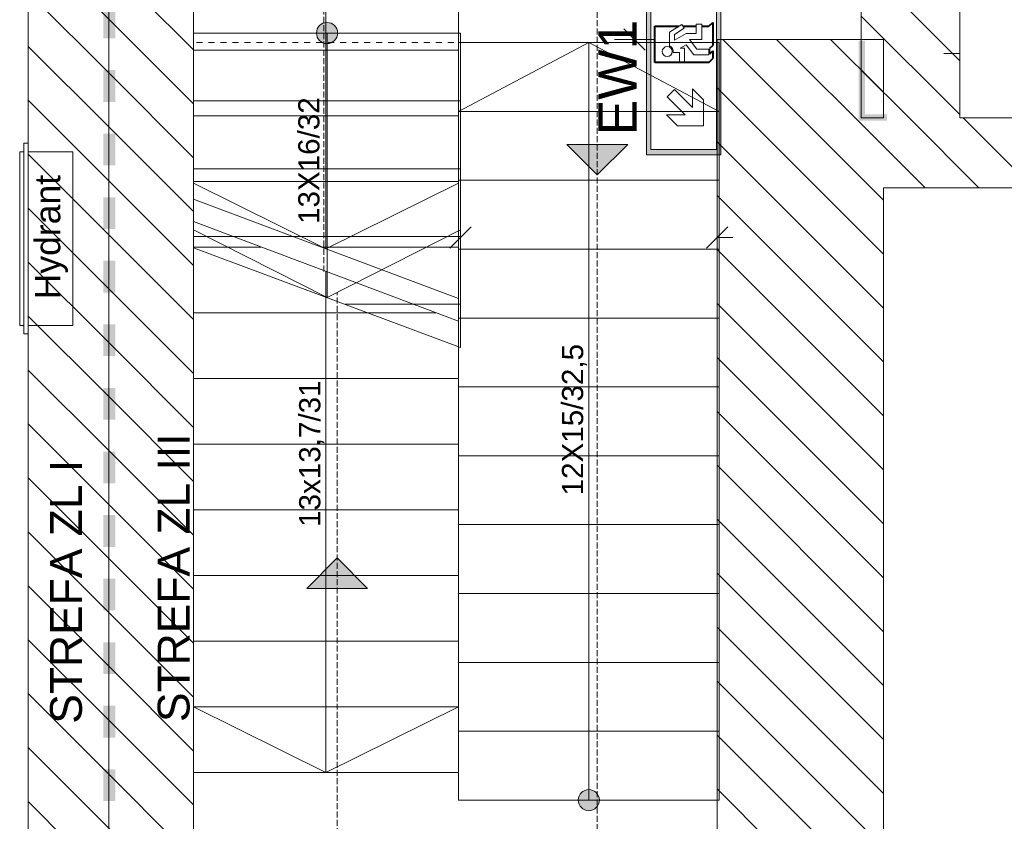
# Model space of a CAD drawing. Header units: millimetres. Extents: x -146116 to 602001, y -318793 to 100489.
# Tile 37 of 100: x 303189 to 307834, y -107961 to -104178. Entities that reach past the tile are written whole.
import ezdxf
from ezdxf.enums import TextEntityAlignment as Align

# ---------------------------------------------------------------- set-up
doc = ezdxf.new("R2010")
doc.units = ezdxf.units.MM
doc.header["$LTSCALE"] = 0.1
doc.header["$MEASUREMENT"] = 0
doc.linetypes.add('eks Rzut piętra I$0$Krawędzie ukryte', pattern=[391.222223, 282.222223, -109])
doc.linetypes.add('eks Rzut piętra I$0$Przerywana', pattern=[564.444447, 282.222223, -282.222223])
for name, color, linetype, lineweight in [('eks Rzut piętra I$0$2D - Ogólne_Nr_pióra__38', 8, 'Continuous', 13), ('eks Rzut piętra I$0$Nowe_220-A Ściany_Nr_pióra__27', 8, 'Continuous', 25), ('eks Rzut piętra I$0$Nowe_299-A Wymiary Opisy_Nr_pióra__6', 8, 'Continuous', 13), ('eks Rzut piętra I$0$Nowe_2D - Ogólne_Nr_pióra__38', 8, 'Continuous', 13), ('eks Rzut piętra I$0$Nowe_320-W Umeblowanie_Nr_pióra__6', 8, 'Continuous', 13), ('eks Rzut piętra I$0$Nowe_830-G Teksty Etykiety_Nr_pióra__38', 8, 'Continuous', 13), ('eks Rzut piętra I$0$Nowe_Konstrukcja - Stropy_Nr_pióra__38', 8, 'Continuous', 13), ('eks Rzut piętra I$0$poziom_2 (1)_6_0_Nr_pióra__1_Nr_pióra__7', 8, 'Continuous', 18), ('eks Rzut piętra I$0$poziom_2 (1)_6_Konstrukcja - Belki_Nr_pióra__1_Nr_pióra__7', 8, 'Continuous', 18), ('eks Rzut piętra I$0$poziom_2 (1)_6_Konstrukcja - Schody_Nr_pióra__81_Nr_pióra__6', 8, 'Continuous', 18), ('eks Rzut piętra I$0$poziom_2 (1)_6_Konstrukcja - Ściany zew_Nr_pióra__107_Nr_pióra__12', 8, 'Continuous', 18), ('eks Rzut piętra I$0$poziom_2 (1)_6_Konstrukcja - Ściany zew_Nr_pióra__27_Nr_pióra__7', 8, 'Continuous', 18), ('eks Rzut piętra I$0$poziom_2 (1)_6_Konstrukcja - Ściany zew_Nr_pióra__87_Nr_pióra__6', 8, 'Continuous', 18), ('Oświetlenie ewakuacyjne', 3, 'Continuous', 20)]:
    doc.layers.add(name, color=color, linetype=linetype, lineweight=lineweight)
for name, color, linetype in [('eks Rzut piętra I$0$poziom_2 (1)_6_2D - Ogólne_Nr_pióra__19', 8, 'Continuous'), ('eks Rzut piętra I$0$poziom_2 (1)_6_Konstrukcja - Schody', 8, 'Continuous'), ('REWIZJA_1', 6, 'Continuous')]:
    doc.layers.add(name, color=color, linetype=linetype)
doc.styles.add('eks Rzut piętra I$0$GENERATED_STYLE_1', font='arial.ttf')
doc.styles.add('eks Rzut piętra I$0$GENERATED_STYLE_3', font='arial.ttf')
doc.styles.add('Malanow_1_100', font='isocpeur.ttf')
pattern_1 = [(135, (247705.95, -72963.92), (127.2792, 127.2792), [])]

# ---------------------------------------------------------------- blocks, each defined once
blk = doc.blocks.new('*X128')
at = {"layer": 'eks Rzut piętra I$0$2D - Ogólne_Nr_pióra__38', "linetype": 'Continuous', "lineweight": 13}
for points in [[(85348.7, -25521.7), (85198.7, -25521.7), (85198.7, -25577.4), (85348.7, -25577.4)], [(85648.7, -25521.7), (85498.7, -25521.7), (85498.7, -25577.4), (85648.7, -25577.4)], [(85948.7, -25521.7), (85798.7, -25521.7), (85798.7, -25577.4), (85948.7, -25577.4)], [(86248.7, -25521.7), (86098.7, -25521.7), (86098.7, -25577.4), (86248.7, -25577.4)], [(86548.7, -25521.7), (86398.7, -25521.7), (86398.7, -25577.4), (86548.7, -25577.4)], [(86848.7, -25521.7), (86698.7, -25521.7), (86698.7, -25577.4), (86848.7, -25577.4)], [(87148.7, -25521.7), (86998.7, -25521.7), (86998.7, -25577.4), (87148.7, -25577.4)], [(87448.7, -25521.7), (87298.7, -25521.7), (87298.7, -25577.4), (87448.7, -25577.4)], [(87748.7, -25521.7), (87598.7, -25521.7), (87598.7, -25577.4), (87748.7, -25577.4)], [(88048.7, -25521.7), (87898.7, -25521.7), (87898.7, -25577.4), (88048.7, -25577.4)], [(88348.7, -25521.7), (88198.7, -25521.7), (88198.7, -25577.4), (88348.7, -25577.4)], [(88648.7, -25521.7), (88498.7, -25521.7), (88498.7, -25577.4), (88648.7, -25577.4)], [(88948.7, -25521.7), (88798.7, -25521.7), (88798.7, -25577.4), (88948.7, -25577.4)]]:
    blk.add_hatch(color=30, dxfattribs=at).paths.add_polyline_path(points)
blk = doc.blocks.new('eks Rzut piętra I')
at = {"layer": 'eks Rzut piętra I$0$poziom_2 (1)_6_2D - Ogólne_Nr_pióra__19', "linetype": 'Continuous', "lineweight": 0}
blk.add_hatch(color=256, dxfattribs=at).paths.add_polyline_path([(215373.9, -66076.8), (215506.8, -66076.8), (215506.8, -66047.1), (215403.6, -66047.1), (215403.6, -65699.9), (215373.9, -65699.9)])
at = {"layer": 'eks Rzut piętra I$0$poziom_2 (1)_6_Konstrukcja - Schody', "linetype": 'Continuous', "lineweight": 0}
for points in [[(212865.9, -65713.9), (212874.1, -65713.2), (212882.1, -65711.2), (212889.7, -65707.9), (212896.6, -65703.4), (212902.7, -65697.8), (212907.8, -65691.3), (212911.7, -65684), (212914.4, -65676.2), (212915.7, -65668), (212915.7, -65659.8), (212914.4, -65651.6), (212911.7, -65643.8), (212907.8, -65636.6), (212902.7, -65630.1), (212896.6, -65624.5), (212889.7, -65619.9), (212882.1, -65616.6), (212874.1, -65614.6), (212865.9, -65613.9), (212857.7, -65614.6), (212849.7, -65616.6), (212842.1, -65619.9), (212835.2, -65624.5), (212829.1, -65630.1), (212824, -65636.6), (212820.1, -65643.8), (212817.4, -65651.6), (212816.1, -65659.8), (212816.1, -65668), (212817.4, -65676.2), (212820.1, -65684), (212824, -65691.3), (212829.1, -65697.8), (212835.2, -65703.4), (212842.1, -65707.9), (212849.7, -65711.2), (212857.7, -65713.2)], [(214100.9, -69233.9), (214092.7, -69234.6), (214084.7, -69236.6), (214077.1, -69239.9), (214070.2, -69244.5), (214064.1, -69250.1), (214059, -69256.6), (214055.1, -69263.8), (214052.4, -69271.6), (214051.1, -69279.8), (214051.1, -69288), (214052.4, -69296.2), (214055.1, -69304), (214059, -69311.3), (214064.1, -69317.8), (214070.2, -69323.4), (214077.1, -69327.9), (214084.7, -69331.2), (214092.7, -69333.2), (214100.9, -69333.9), (214109.1, -69333.2), (214117.1, -69331.2), (214124.7, -69327.9), (214131.6, -69323.4), (214137.7, -69317.8), (214142.8, -69311.3), (214146.7, -69304), (214149.4, -69296.2), (214150.7, -69288), (214150.7, -69279.8), (214149.4, -69271.6), (214146.7, -69263.8), (214142.8, -69256.6), (214137.7, -69250.1), (214131.6, -69244.5), (214124.7, -69239.9), (214117.1, -69236.6), (214109.1, -69234.6)]]:
    blk.add_hatch(color=256, dxfattribs=at).paths.add_polyline_path(points)
at = {"layer": 'eks Rzut piętra I$0$poziom_2 (1)_6_Konstrukcja - Ściany zew_Nr_pióra__107_Nr_pióra__12', "linetype": 'Continuous', "lineweight": 18}
h = blk.add_hatch(dxfattribs=at)
h.set_pattern_fill('BLOCZKI_CERAMICZNE_0006', color=256, angle=270, style=0, pattern_type=2)
h.set_pattern_definition(pattern_1)
h.paths.add_polyline_path([(211835.9, -71723.9), (211835.9, -62633.9), (211455.9, -62503.9), (211455.9, -71723.9)])
h = blk.add_hatch(dxfattribs=at)
h.set_pattern_fill('BLOCZKI_CERAMICZNE_0006', color=256, angle=270, style=0, pattern_type=2)
h.set_pattern_definition(pattern_1)
h.paths.add_polyline_path([(212235.9, -71383.9), (212235.9, -63213.9), (211835.9, -62633.9), (211835.9, -71383.9)])
h = blk.add_hatch(dxfattribs=at)
h.set_pattern_fill('BLOCZKI_CERAMICZNE_0006', color=256, angle=270, style=0, pattern_type=2)
h.set_pattern_definition(pattern_1)
h.paths.add_polyline_path([(215850.9, -66063.9), (215850.9, -65483.9), (215385.9, -65483.9), (215385.9, -66063.9)])
h = blk.add_hatch(dxfattribs=at)
h.set_pattern_fill('BLOCZKI_CERAMICZNE_0006', color=256, angle=270, style=0, pattern_type=2)
h.set_pattern_definition(pattern_1)
h.paths.add_polyline_path([(215490.9, -71383.9), (215490.9, -65693.9), (214705.9, -65693.9), (214705.9, -71383.9)])
h = blk.add_hatch(dxfattribs=at)
h.set_pattern_fill('BLOCZKI_CERAMICZNE_0006', color=256, angle=270, style=0, pattern_type=2)
h.set_pattern_definition(pattern_1)
h.paths.add_polyline_path([(215490.9, -66393.9), (216230.9, -66393.9), (216230.9, -66063.9), (215490.9, -66063.9)])
at = {"layer": 'eks Rzut piętra I$0$Nowe_220-A Ściany_Nr_pióra__27', "linetype": 'Continuous', "lineweight": 18}
for p, q in [((214266, -65643.9), (214366, -65743.9)), ((214266, -65643.9), (214366, -65743.9)), ((214409.8, -65693.9), (214222.3, -65693.9)), ((214409.8, -65693.9), (214222.3, -65693.9)), ((212235.9, -66535.2), (212235.9, -66722.7)), ((214705.9, -66535.2), (214705.9, -66722.7)), ((213445.9, -66678.9), (213545.9, -66578.9)), ((214655.9, -66678.9), (214755.9, -66578.9)), ((214780.9, -66628.9), (214705.9, -66628.9))]:
    blk.add_line(p, q, dxfattribs=at)
at = {"layer": 'eks Rzut piętra I$0$Nowe_299-A Wymiary Opisy_Nr_pióra__6', "linetype": 'Continuous', "lineweight": 13}
for p, q in [((215850.9, -65666.9), (215850.9, -65854.4)), ((215850.9, -65760.6), (215775.9, -65760.6))]:
    blk.add_line(p, q, dxfattribs=at)
at = {"layer": 'eks Rzut piętra I$0$Nowe_2D - Ogólne_Nr_pióra__38', "linetype": 'eks Rzut piętra I$0$Krawędzie ukryte', "lineweight": 13}
for p, q in [((212851, -66788.9), (212850.9, -64468.2)), ((214140.5, -64468.2), (214140.7, -70052.8)), ((212913.7, -70030.6), (212913.7, -66887.9))]:
    blk.add_line(p, q, dxfattribs=at)
at = {"layer": 'eks Rzut piętra I$0$Nowe_Konstrukcja - Stropy_Nr_pióra__38', "linetype": 'Continuous', "lineweight": 13}
for p, q in [((214140.5, -66333.4), (213996.9, -66189.8)), ((213996.9, -66189.8), (214284.2, -66189.8)), ((214284.2, -66189.8), (214140.5, -66333.4)), ((212770, -68284.8), (212913.7, -68141.2)), ((212913.7, -68141.2), (213057.3, -68284.8)), ((213057.3, -68284.8), (212770, -68284.8))]:
    blk.add_line(p, q, dxfattribs=at)
for points in [[(213996.9, -66189.8), (214284.2, -66189.8), (214140.5, -66333.4)], [(212770, -68284.8), (212913.7, -68141.2), (213057.3, -68284.8)]]:
    blk.add_solid(points, dxfattribs=at)
at = {"layer": 'eks Rzut piętra I$0$poziom_2 (1)_6_0_Nr_pióra__1_Nr_pióra__7', "linetype": 'Continuous', "lineweight": 18}
for p, q in [((211435.9, -66183.9), (211435.9, -67083.9)), ((211455.9, -66183.9), (211435.9, -66183.9)), ((211455.9, -67083.9), (211455.9, -66183.9)), ((211415.9, -66223.9), (211415.9, -67043.9)), ((211435.9, -66223.9), (211415.9, -66223.9)), ((211435.9, -67043.9), (211435.9, -66223.9)), ((211455.9, -66223.9), (211455.9, -67043.9)), ((211665.9, -66223.9), (211455.9, -66223.9)), ((211665.9, -67043.9), (211665.9, -66223.9)), ((211415.9, -67043.9), (211435.9, -67043.9)), ((211455.9, -67043.9), (211665.9, -67043.9)), ((211435.9, -67083.9), (211455.9, -67083.9))]:
    blk.add_line(p, q, dxfattribs=at)
at = {"layer": 'eks Rzut piętra I$0$poziom_2 (1)_6_Konstrukcja - Belki_Nr_pióra__1_Nr_pióra__7', "linetype": 'eks Rzut piętra I$0$Przerywana', "lineweight": 18}
for p in [(212235.9, -65488.9), (214705.9, -65708.9)]:
    blk.add_line(p, (212235.9, -65708.9), dxfattribs=at)
at = {"layer": 'eks Rzut piętra I$0$poziom_2 (1)_6_Konstrukcja - Schody_Nr_pióra__81_Nr_pióra__6', "linetype": 'Continuous', "lineweight": 18}
for p, q in [((212235.9, -65433.9), (212235.9, -66447.1)), ((212860.9, -65433.9), (212860.9, -66682.1)), ((213485.9, -65433.9), (213485.9, -66917.1)), ((212235.9, -65663.9), (212235.9, -66677.2)), ((213495.9, -65663.9), (212235.9, -65663.9)), ((213495.9, -65663.9), (212235.9, -65663.9)), ((212865.9, -65663.9), (212865.9, -66912.2)), ((213495.9, -65663.9), (213495.9, -67147.2)), ((213485.9, -69283.9), (213485.9, -65708.9)), ((214715.9, -65708.9), (213485.9, -65708.9)), ((214715.9, -65708.9), (213485.9, -65708.9)), ((214100.9, -65708.9), (213485.9, -66033.9)), ((214100.9, -69283.9), (214100.9, -65708.9)), ((214100.9, -65708.9), (214715.9, -66033.9)), ((214715.9, -69283.9), (214715.9, -65708.9)), ((213485.9, -65743.9), (212235.9, -65743.9)), ((213495.9, -65983.9), (212235.9, -65983.9)), ((214715.9, -66033.9), (213485.9, -66033.9)), ((213485.9, -66053.9), (212235.9, -66053.9)), ((213495.9, -66303.9), (212235.9, -66303.9)), ((213485.9, -66363.9), (212235.9, -66363.9)), ((212860.9, -66682.1), (212235.9, -66372.1)), ((212860.9, -66682.1), (213485.9, -66372.1)), ((214715.9, -66358.9), (213485.9, -66358.9)), ((213485.9, -66917.1), (212235.9, -66447.1)), ((213485.9, -67023.9), (212235.9, -66553.9)), ((212235.9, -66553.9), (212235.9, -69153.9)), ((212865.9, -66912.2), (212235.9, -66592.2)), ((212865.9, -66912.2), (213495.9, -66592.2)), ((213495.9, -66623.9), (212235.9, -66623.9)), ((212555.1, -66673.9), (212235.9, -66673.9)), ((213495.9, -67147.2), (212235.9, -66677.2)), ((213485.9, -66673.9), (212839.2, -66673.9)), ((214715.9, -66683.9), (213485.9, -66683.9)), ((212860.9, -66788.9), (212860.9, -69153.9)), ((213495.9, -66943.9), (212951, -66943.9)), ((213379.5, -66983.9), (212235.9, -66983.9)), ((214715.9, -67008.9), (213485.9, -67008.9)), ((213485.9, -67023.9), (213485.9, -69153.9)), ((213485.9, -67293.9), (212235.9, -67293.9)), ((214715.9, -67333.9), (213485.9, -67333.9)), ((213485.9, -67603.9), (212235.9, -67603.9)), ((214715.9, -67658.9), (213485.9, -67658.9)), ((213485.9, -67913.9), (212235.9, -67913.9)), ((214715.9, -67983.9), (213485.9, -67983.9)), ((213485.9, -68223.9), (212235.9, -68223.9)), ((214715.9, -68308.9), (213485.9, -68308.9)), ((213485.9, -68533.9), (212235.9, -68533.9)), ((214715.9, -68633.9), (213485.9, -68633.9)), ((213485.9, -68843.9), (212235.9, -68843.9)), ((212860.9, -69153.9), (212235.9, -68843.9)), ((212860.9, -69153.9), (213485.9, -68843.9)), ((214715.9, -68958.9), (213485.9, -68958.9)), ((213485.9, -69153.9), (212235.9, -69153.9)), ((213485.9, -69153.9), (212235.9, -69153.9)), ((214715.9, -69283.9), (213485.9, -69283.9)), ((214715.9, -69283.9), (213485.9, -69283.9))]:
    blk.add_line(p, q, dxfattribs=at)
for centre in [(212865.9, -65663.9), (214100.9, -69283.9)]:
    blk.add_circle(centre, 50, dxfattribs=at)
at = {"layer": 'eks Rzut piętra I$0$poziom_2 (1)_6_Konstrukcja - Ściany zew_Nr_pióra__27_Nr_pióra__7', "linetype": 'Continuous', "lineweight": 18, "flags": 128}
for points in [[(211455.9, -62503.9), (211455.9, -71723.9)], [(211835.9, -62633.9), (211835.9, -71383.9)], [(211835.9, -71383.9), (211835.9, -62633.9)], [(212235.9, -71383.9), (212235.9, -63213.9)], [(215385.9, -65483.9), (215385.9, -66063.9)], [(215850.9, -66063.9), (215850.9, -65483.9)], [(215490.9, -65693.9), (214705.9, -65693.9)], [(214705.9, -65693.9), (214705.9, -71013.9)], [(215490.9, -66063.9), (215490.9, -65693.9)], [(215385.9, -66063.9), (215490.9, -66063.9)], [(216230.9, -66063.9), (215850.9, -66063.9)], [(215490.9, -66393.9), (216230.9, -66393.9)], [(215490.9, -71383.9), (215490.9, -66393.9)]]:
    blk.add_lwpolyline(points, dxfattribs=at)
at = {"layer": 'eks Rzut piętra I$0$poziom_2 (1)_6_Konstrukcja - Ściany zew_Nr_pióra__87_Nr_pióra__6', "linetype": 'eks Rzut piętra I$0$Krawędzie ukryte', "lineweight": 18, "flags": 128}
for points in [[(211455.9, -62503.9), (211455.9, -71723.9)], [(211835.9, -62703.9), (211835.9, -71023.9)], [(211835.9, -71383.9), (211835.9, -62703.9)], [(212235.9, -71023.9), (212235.9, -62703.9)]]:
    blk.add_lwpolyline(points, dxfattribs=at)
at = {"layer": 'eks Rzut piętra I$0$2D - Ogólne_Nr_pióra__38', "linetype": 'Continuous', "lineweight": 13, "rotation": 270}
blk.add_blockref('*X128', (237388.1, 19660), dxfattribs=at)
at = {"layer": 'eks Rzut piętra I$0$Nowe_320-W Umeblowanie_Nr_pióra__6', "linetype": 'Continuous', "lineweight": 13, "style": 'eks Rzut piętra I$0$GENERATED_STYLE_1'}
blk.add_attdef('Hydrant', text='', height=120, rotation=180, dxfattribs=at).set_placement((238684.1, -61499.3), align=Align.MIDDLE_CENTER)
at = {"layer": 'eks Rzut piętra I$0$Nowe_830-G Teksty Etykiety_Nr_pióra__38', "linetype": 'Continuous', "lineweight": 13, "style": 'eks Rzut piętra I$0$GENERATED_STYLE_3'}
for s, p in [('STREFA ZL III', (212217, -68915.4)), ('STREFA ZL I', (211709.2, -68923.3))]:
    blk.add_text(s, height=150, rotation=90, dxfattribs=at).set_placement(p)
at = {"layer": 'eks Rzut piętra I$0$poziom_2 (1)_6_0_Nr_pióra__1_Nr_pióra__7', "linetype": 'Continuous', "lineweight": 18, "insert": (211565.5, -66920.3), "char_height": 120, "attachment_point": 4, "rotation": 90, "style": 'eks Rzut piętra I$0$GENERATED_STYLE_1'}
blk.add_mtext('\\A1;Hydrant', dxfattribs=at)
at = {"layer": 'eks Rzut piętra I$0$poziom_2 (1)_6_Konstrukcja - Schody_Nr_pióra__81_Nr_pióra__6', "linetype": 'Continuous', "lineweight": 18, "char_height": 100, "attachment_point": 4, "rotation": 90, "style": 'eks Rzut piętra I$0$GENERATED_STYLE_1'}
for s, insert in [('\\A1;13X16/32', (212780.7, -66565)), ('\\A1;12X15/32,5', (214033.4, -67845.7)), ('\\A1;13x13,7/31', (212793.4, -67994.5))]:
    blk.add_mtext(s, dxfattribs=dict(at, insert=insert))
blk = doc.blocks.new('SD')
at = {"layer": 'Oświetlenie ewakuacyjne', "linetype": 'ByBlock'}
h = blk.add_hatch(color=256, dxfattribs=at)
h.paths.add_polyline_path([(0, 35), (70, 35), (70, 0), (0, 0)])
h.paths.add_polyline_path([(2.46, 33.02), (67.54, 33.02), (67.54, 1.98), (2.46, 1.98)], flags=16)
at = {"layer": 'Oświetlenie ewakuacyjne', "lineweight": 40}
for p, q in [((43.61, 31.14), (60.69, 31.14)), ((43.61, 16.68), (43.61, 31.14)), ((60.69, 31.14), (60.69, 19.72)), ((43.61, 5.59), (43.61, 17.05)), ((60.69, 17.88), (60.69, 11.69)), ((43.61, 5.59), (45.42, 3.78)), ((47.67, 5.16), (49.04, 3.78)), ((50.23, 5.16), (51.61, 3.78)), ((60.69, 8.99), (60.69, 5.59)), ((60.69, 5.59), (62.49, 3.78)), ((49.04, 3.78), (45.42, 3.78)), ((62.49, 3.78), (51.61, 3.78))]:
    blk.add_line(p, q, dxfattribs=at)
at = {"layer": 'Oświetlenie ewakuacyjne'}
for p, q in [((18.85, 25.65), (13.68, 20.47)), ((18.85, 16.77), (18.85, 25.65)), ((18.85, 16.77), (27.33, 25.25)), ((27.33, 25.25), (30.75, 21.84)), ((57.92, 24.25), (51.41, 24.26)), ((61.48, 18.41), (57.92, 24.25)), ((13.68, 20.47), (13.68, 8.19)), ((30.75, 21.84), (22.26, 13.36)), ((48.18, 19.41), (43.61, 19.41)), ((48.19, 22.45), (48.18, 19.41)), ((50.29, 17.05), (50.3, 19.2)), ((50.3, 19.2), (51.85, 16.32)), ((57.15, 16.36), (54.13, 21.88)), ((54.13, 21.88), (56.83, 21.88)), ((56.83, 21.88), (59.74, 17.25)), ((43.61, 17.05), (50.29, 17.05)), ((51.85, 16.32), (47.23, 12.65)), ((49.8, 11.31), (54.43, 14.75)), ((54.43, 14.75), (54.42, 8.98)), ((57.15, 11.69), (57.15, 16.36)), ((59.74, 17.25), (61.48, 18.41)), ((22.26, 13.36), (31.14, 13.36)), ((31.14, 13.36), (25.96, 8.19)), ((47.23, 12.65), (47.23, 5.59)), ((49.8, 5.59), (49.8, 11.31)), ((61.7, 11.69), (57.15, 11.69)), ((61.7, 8.99), (61.7, 11.69)), ((25.96, 8.19), (13.68, 8.19)), ((47.23, 5.59), (49.8, 5.59)), ((47.67, 5.16), (50.23, 5.16)), ((54.42, 8.98), (61.7, 8.99))]:
    blk.add_line(p, q, dxfattribs=at)
for points in [[(0, 35), (70, 35), (70, 0), (0, 0)], [(2.46, 33.02), (67.54, 33.02), (67.54, 1.98), (2.46, 1.98)]]:
    blk.add_lwpolyline(points, close=True, dxfattribs=at)
blk.add_circle((48.72, 25.28), 2.34, dxfattribs=at)
blk.add_arc((48.72, 25.28), 2.88, 259.4003, 339.1396, dxfattribs=at)
blk = doc.blocks.new('*U48')
at = {"layer": 'Oświetlenie ewakuacyjne', "color": 1, "linetype": 'ByBlock'}
blk.add_blockref('SD', (0, -0.01), dxfattribs=at)
at = {"layer": 'Oświetlenie ewakuacyjne', "insert": (9.21, 57.69), "char_height": 18, "attachment_point": 1, "style": 'Malanow_1_100'}
blk.add_mtext_dynamic_manual_height_columns('{\\fArial|b0|i0|c238|p34;EW1}', width=42.9792, gutter_width=669.53, heights=[0], dxfattribs=at)

msp = doc.modelspace()

# ---------------------------------------------------------------- block references
at = {"layer": 'REWIZJA_1'}
msp.add_blockref('eks Rzut piętra I', (91773.1, -38577), dxfattribs=at)

# ---------------------------------------------------------------- next in the draw order: block references
at = {"layer": 'Oświetlenie ewakuacyjne', "linetype": 'ByBlock', "xscale": 10, "yscale": 10, "zscale": 10, "rotation": 90}
msp.add_blockref('*U48', (306496.4, -104815.2), dxfattribs=at)

doc.saveas('drawing.dxf')
